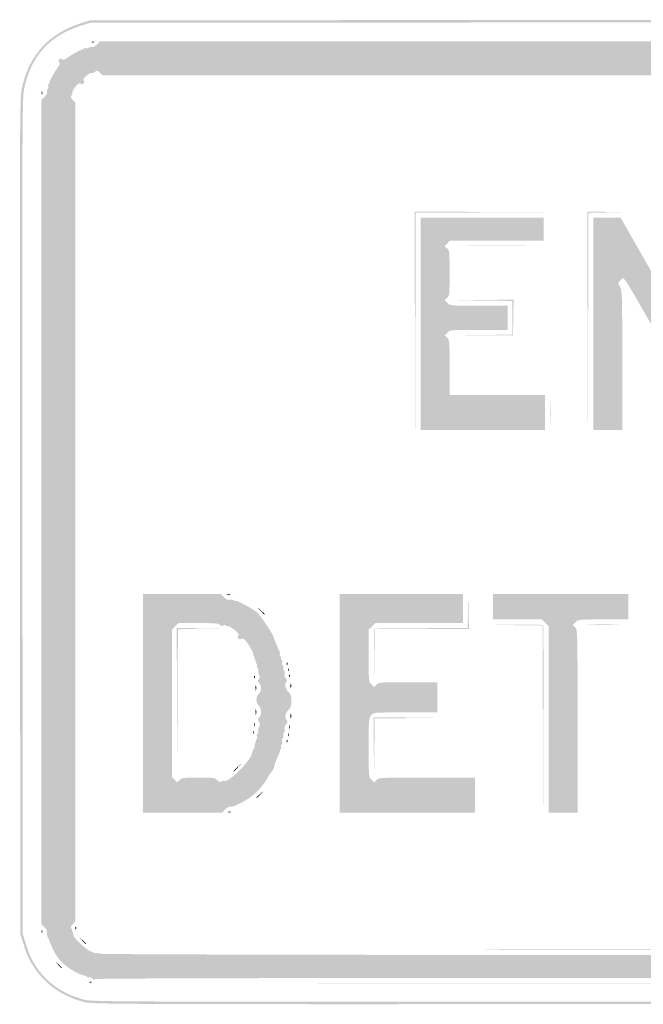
# Model space of a CAD drawing. Header units: inches. Extents: x -12 to 12, y -9 to 9.
# Tile 1 of 5: x -12 to -0.6, y -9 to 9. Entities that reach past the tile are written whole.
import ezdxf

# ---------------------------------------------------------------- set-up
doc = ezdxf.new("R2010")
doc.units = ezdxf.units.IN
doc.header["$MEASUREMENT"] = 0

msp = doc.modelspace()

# ---------------------------------------------------------------- hatches: boundary and pattern name
h = msp.add_hatch(color=7)
edge = h.paths.add_edge_path()
edge.add_spline(control_points=[(-10.828, -8.955), (-11.232, -8.849), (-11.536, -8.634), (-11.753, -8.298), (-11.841, -8.162), (-11.868, -8.099), (-11.941, -7.864)], knot_values=[0, 0, 0, 0, 1, 1, 1, 2, 2, 2, 2], degree=3, periodic=0)
edge.add_line((-11.941, -7.864), (-11.989, -7.71))
edge.add_line((-11.989, -7.71), (-11.995, -0.072))
edge.add_spline(control_points=[(-11.995, -0.072), (-12, 7.517), (-12, 7.568), (-11.956, 7.77), (-11.828, 8.354), (-11.454, 8.758), (-10.871, 8.939)], knot_values=[0, 0, 0, 0, 1, 1, 1, 2, 2, 2, 2], degree=3, periodic=0)
edge.add_line((-10.871, 8.939), (-10.71, 8.989))
edge.add_line((-10.71, 8.989), (-0.071, 8.995))
edge.add_spline(control_points=[(-0.071, 8.995), (10.505, 9), (10.568, 9), (10.769, 8.956), (11.393, 8.82), (11.82, 8.393), (11.956, 7.769), (12, 7.568), (12, 7.505), (11.995, -0.072)], knot_values=[0, 0, 0, 0, 1, 1, 1, 2, 2, 2, 3, 3, 3, 3], degree=3, periodic=0)
edge.add_line((11.995, -0.072), (11.989, -7.71))
edge.add_line((11.989, -7.71), (11.941, -7.864))
edge.add_spline(control_points=[(11.941, -7.864), (11.864, -8.113), (11.84, -8.164), (11.728, -8.333), (11.546, -8.606), (11.266, -8.815), (10.931, -8.929)], knot_values=[0, 0, 0, 0, 1, 1, 1, 2, 2, 2, 2], degree=3, periodic=0)
edge.add_line((10.931, -8.929), (10.754, -8.989))
edge.add_line((10.754, -8.989), (0.044, -8.993))
edge.add_spline(control_points=[(0.044, -8.993), (-10.485, -8.998), (-10.668, -8.997), (-10.828, -8.955)], knot_values=[0, 0, 0, 0, 1, 1, 1, 1], degree=3, periodic=0)
edge = h.paths.add_edge_path(flags=0)
edge.add_spline(control_points=[(10.931, -8.885), (11.26, -8.773), (11.515, -8.586), (11.683, -8.334), (11.796, -8.164), (11.82, -8.113), (11.897, -7.864)], knot_values=[0, 0, 0, 0, 1, 1, 1, 2, 2, 2, 2], degree=3, periodic=0)
edge.add_line((11.897, -7.864), (11.945, -7.71))
edge.add_line((11.945, -7.71), (11.951, -0.072))
edge.add_spline(control_points=[(11.951, -0.072), (11.956, 7.505), (11.956, 7.568), (11.912, 7.769), (11.778, 8.384), (11.384, 8.778), (10.769, 8.912), (10.568, 8.956), (10.505, 8.956), (-0.071, 8.951)], knot_values=[0, 0, 0, 0, 1, 1, 1, 2, 2, 2, 3, 3, 3, 3], degree=3, periodic=0)
edge.add_line((-0.071, 8.951), (-10.71, 8.945))
edge.add_line((-10.71, 8.945), (-10.871, 8.895))
edge.add_spline(control_points=[(-10.871, 8.895), (-11.443, 8.717), (-11.786, 8.346), (-11.912, 7.77), (-11.956, 7.568), (-11.956, 7.517), (-11.951, -0.072)], knot_values=[0, 0, 0, 0, 1, 1, 1, 2, 2, 2, 2], degree=3, periodic=0)
edge.add_line((-11.951, -0.072), (-11.945, -7.71))
edge.add_line((-11.945, -7.71), (-11.897, -7.864))
edge.add_spline(control_points=[(-11.897, -7.864), (-11.822, -8.109), (-11.797, -8.163), (-11.679, -8.338), (-11.491, -8.615), (-11.192, -8.817), (-10.831, -8.911), (-10.668, -8.953), (-10.497, -8.953), (0.044, -8.949)], knot_values=[0, 0, 0, 0, 1, 1, 1, 2, 2, 2, 3, 3, 3, 3], degree=3, periodic=0)
edge.add_line((0.044, -8.949), (10.754, -8.945))
edge.add_line((10.754, -8.945), (10.931, -8.885))
h = msp.add_hatch(color=7)
edge = h.paths.add_edge_path()
edge.add_spline(control_points=[(-10.677, -8.525), (-10.693, -8.506), (-10.718, -8.495), (-10.732, -8.501), (-10.747, -8.507), (-10.768, -8.502), (-10.779, -8.492), (-10.79, -8.481), (-10.818, -8.469), (-10.842, -8.464), (-10.866, -8.46), (-10.926, -8.436), (-10.974, -8.411), (-11.208, -8.288), (-11.339, -8.144), (-11.426, -7.916), (-11.451, -7.851), (-11.48, -7.782), (-11.491, -7.762), (-11.503, -7.742), (-11.507, -7.707), (-11.501, -7.684), (-11.494, -7.658), (-11.511, -7.623), (-11.547, -7.589)], knot_values=[0, 0, 0, 0, 1, 1, 1, 2, 2, 2, 3, 3, 3, 4, 4, 4, 5, 5, 5, 6, 6, 6, 7, 7, 7, 8, 8, 8, 8], degree=3, periodic=0)
edge.add_line((-11.547, -7.589), (-11.603, -7.536))
edge.add_line((-11.603, -7.536), (-11.603, 0))
edge.add_line((-11.603, 0), (-11.603, 7.536))
edge.add_line((-11.603, 7.536), (-11.547, 7.589))
edge.add_spline(control_points=[(-11.547, 7.589), (-11.513, 7.621), (-11.494, 7.658), (-11.5, 7.681), (-11.506, 7.703), (-11.501, 7.727), (-11.489, 7.734), (-11.477, 7.741), (-11.473, 7.76), (-11.479, 7.776), (-11.485, 7.792), (-11.483, 7.811), (-11.475, 7.82), (-11.466, 7.828), (-11.459, 7.841), (-11.459, 7.849), (-11.457, 7.878), (-11.355, 8.063), (-11.304, 8.131), (-11.265, 8.182), (-11.259, 8.206), (-11.278, 8.225), (-11.297, 8.244), (-11.296, 8.257), (-11.276, 8.276), (-11.257, 8.296), (-11.244, 8.297), (-11.225, 8.278), (-11.206, 8.259), (-11.182, 8.265), (-11.131, 8.304), (-11.063, 8.355), (-10.878, 8.457), (-10.849, 8.459), (-10.841, 8.459), (-10.828, 8.466), (-10.82, 8.475), (-10.811, 8.483), (-10.792, 8.485), (-10.776, 8.479), (-10.76, 8.473), (-10.741, 8.477), (-10.734, 8.489), (-10.727, 8.501), (-10.703, 8.506), (-10.681, 8.5), (-10.658, 8.494), (-10.621, 8.513), (-10.589, 8.547)], knot_values=[0, 0, 0, 0, 1, 1, 1, 2, 2, 2, 3, 3, 3, 4, 4, 4, 5, 5, 5, 6, 6, 6, 7, 7, 7, 8, 8, 8, 9, 9, 9, 10, 10, 10, 11, 11, 11, 12, 12, 12, 13, 13, 13, 14, 14, 14, 15, 15, 15, 16, 16, 16, 16], degree=3, periodic=0)
edge.add_line((-10.589, 8.547), (-10.536, 8.603))
edge.add_line((-10.536, 8.603), (0, 8.603))
edge.add_line((0, 8.603), (10.536, 8.603))
edge.add_line((10.536, 8.603), (10.589, 8.547))
edge.add_spline(control_points=[(10.589, 8.547), (10.621, 8.513), (10.658, 8.494), (10.681, 8.5), (10.703, 8.506), (10.727, 8.501), (10.734, 8.489), (10.741, 8.477), (10.76, 8.473), (10.776, 8.479), (10.792, 8.485), (10.811, 8.483), (10.82, 8.475), (10.828, 8.466), (10.841, 8.459), (10.849, 8.459), (10.878, 8.457), (11.063, 8.355), (11.131, 8.304), (11.182, 8.265), (11.206, 8.259), (11.225, 8.278), (11.244, 8.297), (11.257, 8.296), (11.276, 8.276), (11.296, 8.257), (11.297, 8.244), (11.278, 8.225), (11.259, 8.206), (11.265, 8.182), (11.304, 8.131), (11.355, 8.063), (11.457, 7.878), (11.459, 7.849), (11.459, 7.841), (11.466, 7.828), (11.475, 7.82), (11.483, 7.811), (11.485, 7.792), (11.479, 7.776), (11.473, 7.76), (11.477, 7.741), (11.489, 7.734), (11.501, 7.727), (11.506, 7.703), (11.5, 7.681), (11.494, 7.658), (11.513, 7.621), (11.547, 7.589)], knot_values=[0, 0, 0, 0, 1, 1, 1, 2, 2, 2, 3, 3, 3, 4, 4, 4, 5, 5, 5, 6, 6, 6, 7, 7, 7, 8, 8, 8, 9, 9, 9, 10, 10, 10, 11, 11, 11, 12, 12, 12, 13, 13, 13, 14, 14, 14, 15, 15, 15, 16, 16, 16, 16], degree=3, periodic=0)
edge.add_line((11.547, 7.589), (11.603, 7.536))
edge.add_line((11.603, 7.536), (11.603, -0.011))
edge.add_line((11.603, -0.011), (11.603, -7.558))
edge.add_line((11.603, -7.558), (11.547, -7.611))
edge.add_spline(control_points=[(11.547, -7.611), (11.516, -7.64), (11.496, -7.676), (11.502, -7.691), (11.508, -7.706), (11.497, -7.748), (11.479, -7.785), (11.461, -7.822), (11.444, -7.874), (11.442, -7.902), (11.435, -7.979), (11.259, -8.221), (11.155, -8.297), (11.044, -8.378), (10.902, -8.454), (10.844, -8.464), (10.82, -8.468), (10.79, -8.481), (10.775, -8.493), (10.761, -8.505), (10.744, -8.508), (10.736, -8.501), (10.729, -8.493), (10.706, -8.493), (10.686, -8.501), (10.666, -8.509), (5.87, -8.515), (0.028, -8.515), (-7.129, -8.515), (-10.603, -8.522), (-10.622, -8.537), (-10.64, -8.553), (-10.657, -8.549), (-10.677, -8.525)], knot_values=[0, 0, 0, 0, 1, 1, 1, 2, 2, 2, 3, 3, 3, 4, 4, 4, 5, 5, 5, 6, 6, 6, 7, 7, 7, 8, 8, 8, 9, 9, 9, 10, 10, 10, 11, 11, 11, 11], degree=3, periodic=0)
edge = h.paths.add_edge_path(flags=0)
edge.add_spline(control_points=[(10.556, -8.072), (10.564, -8.059), (10.584, -8.053), (10.599, -8.059), (10.615, -8.066), (10.634, -8.064), (10.642, -8.057), (10.649, -8.049), (10.67, -8.041), (10.687, -8.038), (10.76, -8.028), (10.984, -7.823), (10.993, -7.759), (10.996, -7.74), (11.011, -7.709), (11.028, -7.69), (11.044, -7.67), (11.049, -7.654), (11.04, -7.654), (11.031, -7.654), (11.037, -7.639), (11.052, -7.621), (11.075, -7.593), (11.072, -7.578), (11.033, -7.537)], knot_values=[0, 0, 0, 0, 1, 1, 1, 2, 2, 2, 3, 3, 3, 4, 4, 4, 5, 5, 5, 6, 6, 6, 7, 7, 7, 8, 8, 8, 8], degree=3, periodic=0)
edge.add_line((11.033, -7.537), (10.985, -7.486))
edge.add_line((10.985, -7.486), (10.985, 0))
edge.add_line((10.985, 0), (10.985, 7.486))
edge.add_line((10.985, 7.486), (11.032, 7.536))
edge.add_spline(control_points=[(11.032, 7.536), (11.062, 7.567), (11.072, 7.595), (11.06, 7.614), (11.042, 7.643), (11.038, 7.654), (11.032, 7.698), (11.031, 7.709), (10.998, 7.754), (10.961, 7.797), (10.902, 7.864), (10.886, 7.872), (10.856, 7.848), (10.824, 7.823), (10.823, 7.824), (10.848, 7.856), (10.872, 7.886), (10.864, 7.902), (10.797, 7.961), (10.727, 8.023), (10.691, 8.04), (10.669, 8.024), (10.665, 8.021), (10.644, 8.032), (10.624, 8.049), (10.592, 8.076), (10.58, 8.074), (10.537, 8.033)], knot_values=[0, 0, 0, 0, 1, 1, 1, 2, 2, 2, 3, 3, 3, 4, 4, 4, 5, 5, 5, 6, 6, 6, 7, 7, 7, 8, 8, 8, 9, 9, 9, 9], degree=3, periodic=0)
edge.add_line((10.537, 8.033), (10.486, 7.985))
edge.add_line((10.486, 7.985), (0, 7.985))
edge.add_line((0, 7.985), (-10.486, 7.985))
edge.add_line((-10.486, 7.985), (-10.537, 8.033))
edge.add_spline(control_points=[(-10.537, 8.033), (-10.58, 8.074), (-10.592, 8.076), (-10.624, 8.049), (-10.644, 8.032), (-10.665, 8.021), (-10.669, 8.024), (-10.69, 8.039), (-10.723, 8.024), (-10.786, 7.972), (-10.836, 7.929), (-10.848, 7.907), (-10.831, 7.886), (-10.815, 7.867), (-10.817, 7.851), (-10.84, 7.833), (-10.863, 7.814), (-10.875, 7.813), (-10.886, 7.831), (-10.897, 7.848), (-10.915, 7.843), (-10.946, 7.816), (-10.994, 7.772), (-11.061, 7.654), (-11.038, 7.654), (-11.03, 7.654), (-11.037, 7.639), (-11.052, 7.621), (-11.075, 7.593), (-11.072, 7.578), (-11.033, 7.537)], knot_values=[0, 0, 0, 0, 1, 1, 1, 2, 2, 2, 3, 3, 3, 4, 4, 4, 5, 5, 5, 6, 6, 6, 7, 7, 7, 8, 8, 8, 9, 9, 9, 10, 10, 10, 10], degree=3, periodic=0)
edge.add_line((-11.033, 7.537), (-10.985, 7.486))
edge.add_line((-10.985, 7.486), (-10.985, 0))
edge.add_line((-10.985, 0), (-10.985, -7.486))
edge.add_line((-10.985, -7.486), (-11.033, -7.537))
edge.add_spline(control_points=[(-11.033, -7.537), (-11.072, -7.578), (-11.075, -7.593), (-11.052, -7.621), (-11.037, -7.639), (-11.031, -7.654), (-11.04, -7.654), (-11.049, -7.654), (-11.046, -7.668), (-11.032, -7.684), (-11.019, -7.7), (-11.013, -7.719), (-11.019, -7.725), (-11.049, -7.755), (-10.761, -8.027), (-10.687, -8.038), (-10.67, -8.041), (-10.649, -8.049), (-10.642, -8.057), (-10.634, -8.064), (-10.615, -8.066), (-10.599, -8.059), (-10.584, -8.053), (-10.564, -8.059), (-10.556, -8.072), (-10.535, -8.105), (10.535, -8.105), (10.556, -8.072)], knot_values=[0, 0, 0, 0, 1, 1, 1, 2, 2, 2, 3, 3, 3, 4, 4, 4, 5, 5, 5, 6, 6, 6, 7, 7, 7, 8, 8, 8, 9, 9, 9, 9], degree=3, periodic=0)
h = msp.add_hatch(color=7)
edge = h.paths.add_edge_path()
edge.add_spline(control_points=[(-10.681, 8.596), (-10.665, 8.602), (-10.646, 8.602), (-10.638, 8.594), (-10.631, 8.587), (-10.644, 8.582), (-10.667, 8.583), (-10.693, 8.584), (-10.698, 8.589), (-10.681, 8.596)], knot_values=[0, 0, 0, 0, 1, 1, 1, 2, 2, 2, 3, 3, 3, 3], degree=3, periodic=0)
h = msp.add_hatch(color=7)
edge = h.paths.add_edge_path()
edge.add_spline(control_points=[(-11.601, 7.667), (-11.6, 7.693), (-11.595, 7.698), (-11.588, 7.681), (-11.582, 7.665), (-11.582, 7.646), (-11.59, 7.638), (-11.597, 7.631), (-11.602, 7.644), (-11.601, 7.667)], knot_values=[0, 0, 0, 0, 1, 1, 1, 2, 2, 2, 3, 3, 3, 3], degree=3, periodic=0)
for points in [[(-4.781, 3.491), (-4.787, 5.493), (-3.601, 5.487), (-2.415, 5.482), (-3.59, 5.476), (-4.764, 5.47), (-4.77, 3.48), (-4.776, 1.489), (-4.781, 3.491)], [(-1.627, 3.491), (-1.632, 5.493), (-1.307, 5.488), (-0.982, 5.483), (-1.296, 5.476), (-1.61, 5.469), (-1.616, 3.479), (-1.622, 1.489), (-1.627, 3.491)], [(-3.579, 3.237), (-3, 3.243), (-3, 3.551), (-3, 3.86), (-3.579, 3.866), (-4.158, 3.872), (-3.567, 3.877), (-2.977, 3.882), (-2.983, 3.557), (-2.989, 3.232), (-3.574, 3.231), (-4.158, 3.23), (-3.579, 3.237)], [(-5.526, -2.614), (-5.526, -2.129), (-4.672, -2.123), (-3.817, -2.117), (-3.811, -1.803), (-3.804, -1.489), (-3.799, -1.814), (-3.794, -2.14), (-4.654, -2.14), (-5.514, -2.14), (-5.52, -2.619), (-5.527, -3.099), (-5.526, -2.614)], [(-9.127, -3.491), (-9.132, -2.118), (-8.741, -2.123), (-8.349, -2.128), (-8.73, -2.134), (-9.11, -2.141), (-9.116, -3.502), (-9.122, -4.864), (-9.127, -3.491)], [(-5.532, -4.307), (-5.537, -3.75), (-4.947, -3.755), (-4.357, -3.76), (-4.935, -3.767), (-5.514, -3.773), (-5.52, -4.318), (-5.527, -4.864), (-5.532, -4.307)]]:
    msp.add_hatch(color=7).paths.add_polyline_path(points)
h = msp.add_hatch(color=7)
edge = h.paths.add_edge_path()
edge.add_line((-4.676, 3.441), (-4.676, 5.382))
edge.add_line((-4.676, 5.382), (-3.551, 5.382))
edge.add_line((-3.551, 5.382), (-2.426, 5.382))
edge.add_line((-2.426, 5.382), (-2.426, 5.173))
edge.add_line((-2.426, 5.173), (-2.426, 4.963))
edge.add_line((-2.426, 4.963), (-3.283, 4.963))
edge.add_line((-3.283, 4.963), (-4.139, 4.963))
edge.add_line((-4.139, 4.963), (-4.188, 4.912))
edge.add_line((-4.188, 4.912), (-4.236, 4.86))
edge.add_line((-4.236, 4.86), (-4.192, 4.82))
edge.add_spline(control_points=[(-4.192, 4.82), (-4.15, 4.783), (-4.147, 4.753), (-4.147, 4.368), (-4.147, 3.982), (-4.15, 3.953), (-4.192, 3.915)], knot_values=[0, 0, 0, 0, 1, 1, 1, 2, 2, 2, 2], degree=3, periodic=0)
edge.add_line((-4.192, 3.915), (-4.236, 3.875))
edge.add_line((-4.236, 3.875), (-4.188, 3.823))
edge.add_spline(control_points=[(-4.188, 3.823), (-4.14, 3.772), (-4.136, 3.772), (-3.614, 3.772)], knot_values=[0, 0, 0, 0, 1, 1, 1, 1], degree=3, periodic=0)
edge.add_line((-3.614, 3.772), (-3.088, 3.772))
edge.add_line((-3.088, 3.772), (-3.088, 3.551))
edge.add_line((-3.088, 3.551), (-3.088, 3.331))
edge.add_line((-3.088, 3.331), (-3.614, 3.331))
edge.add_spline(control_points=[(-3.614, 3.331), (-4.136, 3.331), (-4.14, 3.331), (-4.188, 3.279)], knot_values=[0, 0, 0, 0, 1, 1, 1, 1], degree=3, periodic=0)
edge.add_line((-4.188, 3.279), (-4.236, 3.228))
edge.add_line((-4.236, 3.228), (-4.192, 3.188))
edge.add_spline(control_points=[(-4.192, 3.188), (-4.149, 3.15), (-4.147, 3.121), (-4.147, 2.644)], knot_values=[0, 0, 0, 0, 1, 1, 1, 1], degree=3, periodic=0)
edge.add_line((-4.147, 2.644), (-4.147, 2.14))
edge.add_line((-4.147, 2.14), (-3.276, 2.14))
edge.add_line((-3.276, 2.14), (-2.404, 2.14))
edge.add_line((-2.404, 2.14), (-2.404, 1.82))
edge.add_line((-2.404, 1.82), (-2.404, 1.5))
edge.add_line((-2.404, 1.5), (-3.54, 1.5))
edge.add_line((-3.54, 1.5), (-4.676, 1.5))
edge.add_line((-4.676, 1.5), (-4.676, 3.441))
h = msp.add_hatch(color=7)
edge = h.paths.add_edge_path()
edge.add_line((-1.522, 3.441), (-1.522, 5.382))
edge.add_line((-1.522, 5.382), (-1.273, 5.382))
edge.add_line((-1.273, 5.382), (-1.024, 5.382))
edge.add_line((-1.024, 5.382), (-0.341, 4.186))
edge.add_spline(control_points=[(-0.341, 4.186), (0.035, 3.529), (0.366, 2.962), (0.394, 2.928)], knot_values=[0, 0, 0, 0, 1, 1, 1, 1], degree=3, periodic=0)
edge.add_line((0.394, 2.928), (0.447, 2.865))
edge.add_line((0.447, 2.865), (0.498, 2.913))
edge.add_line((0.498, 2.913), (0.548, 2.96))
edge.add_line((0.548, 2.96), (0.506, 3.03))
edge.add_spline(control_points=[(0.506, 3.03), (0.465, 3.096), (0.463, 3.154), (0.463, 4.241)], knot_values=[0, 0, 0, 0, 1, 1, 1, 1], degree=3, periodic=0)
edge.add_line((0.463, 4.241), (0.463, 5.382))
edge.add_line((0.463, 5.382), (0.728, 5.382))
edge.add_line((0.728, 5.382), (0.993, 5.382))
edge.add_line((0.993, 5.382), (0.993, 3.441))
edge.add_line((0.993, 3.441), (0.993, 1.5))
edge.add_line((0.993, 1.5), (0.798, 1.5))
edge.add_spline(control_points=[(0.798, 1.5), (0.657, 1.5), (0.603, 1.508), (0.602, 1.528), (0.6, 1.568), (-0.877, 4.172), (-0.932, 4.23)], knot_values=[0, 0, 0, 0, 1, 1, 1, 2, 2, 2, 2], degree=3, periodic=0)
edge.add_line((-0.932, 4.23), (-0.979, 4.28))
edge.add_line((-0.979, 4.28), (-1.028, 4.233))
edge.add_spline(control_points=[(-1.028, 4.233), (-1.077, 4.187), (-1.077, 4.187), (-1.035, 4.117), (-0.995, 4.051), (-0.993, 3.991), (-0.993, 2.774)], knot_values=[0, 0, 0, 0, 1, 1, 1, 2, 2, 2, 2], degree=3, periodic=0)
edge.add_line((-0.993, 2.774), (-0.993, 1.5))
edge.add_line((-0.993, 1.5), (-1.257, 1.5))
edge.add_line((-1.257, 1.5), (-1.522, 1.5))
edge.add_line((-1.522, 1.5), (-1.522, 3.441))
h = msp.add_hatch(color=7)
edge = h.paths.add_edge_path()
edge.add_spline(control_points=[(-3.722, 4.869), (-3.483, 4.873), (-3.091, 4.873), (-2.851, 4.869), (-2.611, 4.866), (-2.808, 4.863), (-3.287, 4.863), (-3.766, 4.863), (-3.962, 4.866), (-3.722, 4.869)], knot_values=[0, 0, 0, 0, 1, 1, 1, 2, 2, 2, 3, 3, 3, 3], degree=3, periodic=0)
h = msp.add_hatch(color=7)
edge = h.paths.add_edge_path()
edge.add_spline(control_points=[(-2.307, 1.82), (-2.307, 2.002), (-2.304, 2.073), (-2.3, 1.979), (-2.296, 1.884), (-2.296, 1.735), (-2.3, 1.648), (-2.304, 1.56), (-2.307, 1.638), (-2.307, 1.82)], knot_values=[0, 0, 0, 0, 1, 1, 1, 2, 2, 2, 3, 3, 3, 3], degree=3, periodic=0)
h = msp.add_hatch(color=7)
edge = h.paths.add_edge_path()
edge.add_line((-9.75, -3.496), (-9.75, -1.5))
edge.add_line((-9.75, -1.5), (-9.037, -1.5))
edge.add_line((-9.037, -1.5), (-8.324, -1.5))
edge.add_line((-8.324, -1.5), (-8.27, -1.557))
edge.add_spline(control_points=[(-8.27, -1.557), (-8.231, -1.599), (-8.202, -1.611), (-8.16, -1.602), (-8.128, -1.596), (-8.091, -1.602), (-8.077, -1.616), (-8.063, -1.63), (-8.051, -1.635), (-8.051, -1.628), (-8.051, -1.6), (-7.746, -1.763), (-7.667, -1.833), (-7.592, -1.898), (-7.364, -2.241), (-7.355, -2.301), (-7.353, -2.316), (-7.333, -2.367), (-7.312, -2.415), (-7.29, -2.464), (-7.271, -2.51), (-7.27, -2.518), (-7.269, -2.526), (-7.262, -2.54), (-7.253, -2.548), (-7.245, -2.556), (-7.243, -2.576), (-7.249, -2.592), (-7.255, -2.608), (-7.25, -2.627), (-7.236, -2.635), (-7.223, -2.643), (-7.218, -2.659), (-7.224, -2.669), (-7.231, -2.68), (-7.226, -2.694), (-7.215, -2.701), (-7.203, -2.709), (-7.199, -2.729), (-7.206, -2.747), (-7.213, -2.765), (-7.207, -2.793), (-7.194, -2.809), (-7.18, -2.825), (-7.176, -2.845), (-7.183, -2.853), (-7.191, -2.86), (-7.186, -2.88), (-7.172, -2.897), (-7.158, -2.914), (-7.153, -2.945), (-7.16, -2.965), (-7.168, -2.986), (-7.158, -3.019), (-7.137, -3.043), (-7.113, -3.07), (-7.108, -3.089), (-7.124, -3.098), (-7.167, -3.125), (-7.149, -3.233), (-7.092, -3.287), (-7.047, -3.329), (-7.037, -3.36), (-7.037, -3.452), (-7.037, -3.545), (-7.047, -3.575), (-7.092, -3.618), (-7.151, -3.673), (-7.165, -3.767), (-7.121, -3.811), (-7.101, -3.831), (-7.104, -3.847), (-7.135, -3.881), (-7.158, -3.906), (-7.169, -3.94), (-7.16, -3.962), (-7.153, -3.982), (-7.158, -4.012), (-7.171, -4.028), (-7.185, -4.045), (-7.19, -4.073), (-7.184, -4.091), (-7.177, -4.109), (-7.181, -4.13), (-7.194, -4.138), (-7.207, -4.146), (-7.212, -4.171), (-7.206, -4.194), (-7.2, -4.217), (-7.205, -4.241), (-7.217, -4.249), (-7.229, -4.256), (-7.233, -4.275), (-7.227, -4.291), (-7.221, -4.306), (-7.223, -4.326), (-7.231, -4.334), (-7.24, -4.343), (-7.248, -4.358), (-7.249, -4.369), (-7.251, -4.381), (-7.254, -4.395), (-7.257, -4.401), (-7.26, -4.407), (-7.265, -4.419), (-7.268, -4.428), (-7.27, -4.437), (-7.29, -4.485), (-7.312, -4.533), (-7.334, -4.582), (-7.352, -4.636), (-7.352, -4.654), (-7.351, -4.673), (-7.368, -4.707), (-7.389, -4.732), (-7.41, -4.756), (-7.455, -4.825), (-7.489, -4.886), (-7.579, -5.043), (-7.757, -5.212), (-7.921, -5.296), (-7.999, -5.336), (-8.07, -5.371), (-8.079, -5.373), (-8.088, -5.375), (-8.103, -5.379), (-8.112, -5.382), (-8.121, -5.385), (-8.144, -5.386), (-8.163, -5.384), (-8.182, -5.383), (-8.221, -5.406), (-8.249, -5.437)], knot_values=[0, 0, 0, 0, 1, 1, 1, 2, 2, 2, 3, 3, 3, 4, 4, 4, 5, 5, 5, 6, 6, 6, 7, 7, 7, 8, 8, 8, 9, 9, 9, 10, 10, 10, 11, 11, 11, 12, 12, 12, 13, 13, 13, 14, 14, 14, 15, 15, 15, 16, 16, 16, 17, 17, 17, 18, 18, 18, 19, 19, 19, 20, 20, 20, 21, 21, 21, 22, 22, 22, 23, 23, 23, 24, 24, 24, 25, 25, 25, 26, 26, 26, 27, 27, 27, 28, 28, 28, 29, 29, 29, 30, 30, 30, 31, 31, 31, 32, 32, 32, 33, 33, 33, 34, 34, 34, 35, 35, 35, 36, 36, 36, 37, 37, 37, 38, 38, 38, 39, 39, 39, 40, 40, 40, 41, 41, 41, 42, 42, 42, 43, 43, 43, 44, 44, 44, 44], degree=3, periodic=0)
edge.add_line((-8.249, -5.437), (-8.302, -5.493))
edge.add_line((-8.302, -5.493), (-9.026, -5.493))
edge.add_line((-9.026, -5.493), (-9.75, -5.493))
edge.add_line((-9.75, -5.493), (-9.75, -3.496))
edge = h.paths.add_edge_path(flags=0)
edge.add_spline(control_points=[(-8.735, -4.853), (-8.464, -4.853), (-8.436, -4.857), (-8.39, -4.9), (-8.351, -4.937), (-8.333, -4.942), (-8.309, -4.923), (-8.293, -4.909), (-8.273, -4.903), (-8.267, -4.91), (-8.205, -4.971), (-7.781, -4.552), (-7.756, -4.407), (-7.754, -4.391), (-7.739, -4.355), (-7.723, -4.327), (-7.708, -4.299), (-7.701, -4.27), (-7.708, -4.263), (-7.715, -4.256), (-7.709, -4.237), (-7.696, -4.221), (-7.682, -4.204), (-7.678, -4.191), (-7.688, -4.191), (-7.697, -4.191), (-7.692, -4.177), (-7.677, -4.159), (-7.663, -4.141), (-7.657, -4.116), (-7.665, -4.103), (-7.674, -4.09), (-7.669, -4.065), (-7.654, -4.048), (-7.64, -4.031), (-7.635, -4.007), (-7.642, -3.995), (-7.65, -3.982), (-7.643, -3.952), (-7.628, -3.927), (-7.605, -3.891), (-7.605, -3.874), (-7.629, -3.836), (-7.653, -3.797), (-7.652, -3.784), (-7.623, -3.752), (-7.574, -3.698), (-7.579, -3.589), (-7.632, -3.54), (-7.69, -3.488), (-7.69, -3.372), (-7.632, -3.32), (-7.579, -3.271), (-7.575, -3.183), (-7.624, -3.129), (-7.655, -3.095), (-7.656, -3.083), (-7.631, -3.054), (-7.608, -3.026), (-7.608, -3.009), (-7.628, -2.977), (-7.642, -2.954), (-7.648, -2.921), (-7.642, -2.904), (-7.635, -2.886), (-7.64, -2.865), (-7.653, -2.857), (-7.666, -2.849), (-7.671, -2.833), (-7.664, -2.821), (-7.657, -2.809), (-7.663, -2.785), (-7.677, -2.767), (-7.692, -2.75), (-7.697, -2.735), (-7.688, -2.735), (-7.678, -2.735), (-7.683, -2.72), (-7.699, -2.702), (-7.714, -2.684), (-7.719, -2.669), (-7.71, -2.669), (-7.701, -2.669), (-7.705, -2.654), (-7.721, -2.636), (-7.736, -2.618), (-7.742, -2.603), (-7.734, -2.603), (-7.711, -2.603), (-7.801, -2.439), (-7.865, -2.363), (-7.909, -2.311), (-7.931, -2.299), (-7.952, -2.316), (-7.971, -2.332), (-7.987, -2.33), (-8.005, -2.307), (-8.025, -2.284), (-8.025, -2.272), (-8.007, -2.261), (-7.99, -2.25), (-7.999, -2.227), (-8.033, -2.19), (-8.088, -2.131), (-8.206, -2.062), (-8.206, -2.088), (-8.206, -2.097), (-8.218, -2.093), (-8.232, -2.078), (-8.249, -2.061), (-8.266, -2.06), (-8.284, -2.074), (-8.302, -2.089), (-8.319, -2.086), (-8.338, -2.063), (-8.361, -2.035), (-8.432, -2.029), (-8.734, -2.029)], knot_values=[0, 0, 0, 0, 1, 1, 1, 2, 2, 2, 3, 3, 3, 4, 4, 4, 5, 5, 5, 6, 6, 6, 7, 7, 7, 8, 8, 8, 9, 9, 9, 10, 10, 10, 11, 11, 11, 12, 12, 12, 13, 13, 13, 14, 14, 14, 15, 15, 15, 16, 16, 16, 17, 17, 17, 18, 18, 18, 19, 19, 19, 20, 20, 20, 21, 21, 21, 22, 22, 22, 23, 23, 23, 24, 24, 24, 25, 25, 25, 26, 26, 26, 27, 27, 27, 28, 28, 28, 29, 29, 29, 30, 30, 30, 31, 31, 31, 32, 32, 32, 33, 33, 33, 34, 34, 34, 35, 35, 35, 36, 36, 36, 37, 37, 37, 38, 38, 38, 39, 39, 39, 39], degree=3, periodic=0)
edge.add_line((-8.734, -2.029), (-9.102, -2.029))
edge.add_line((-9.102, -2.029), (-9.161, -2.091))
edge.add_line((-9.161, -2.091), (-9.221, -2.153))
edge.add_line((-9.221, -2.153), (-9.221, -3.496))
edge.add_line((-9.221, -3.496), (-9.221, -4.839))
edge.add_line((-9.221, -4.839), (-9.173, -4.89))
edge.add_line((-9.173, -4.89), (-9.124, -4.941))
edge.add_line((-9.124, -4.941), (-9.077, -4.897))
edge.add_spline(control_points=[(-9.077, -4.897), (-9.035, -4.857), (-9, -4.853), (-8.735, -4.853)], knot_values=[0, 0, 0, 0, 1, 1, 1, 1], degree=3, periodic=0)
h = msp.add_hatch(color=7)
edge = h.paths.add_edge_path()
edge.add_spline(control_points=[(-8.211, -1.507), (-8.196, -1.501), (-8.171, -1.501), (-8.156, -1.507), (-8.141, -1.514), (-8.153, -1.519), (-8.184, -1.519), (-8.214, -1.519), (-8.227, -1.514), (-8.211, -1.507)], knot_values=[0, 0, 0, 0, 1, 1, 1, 2, 2, 2, 3, 3, 3, 3], degree=3, periodic=0)
h = msp.add_hatch(color=7)
edge = h.paths.add_edge_path()
edge.add_line((-6.154, -3.496), (-6.154, -1.5))
edge.add_line((-6.154, -1.5), (-5.029, -1.5))
edge.add_line((-5.029, -1.5), (-3.904, -1.5))
edge.add_line((-3.904, -1.5), (-3.904, -1.765))
edge.add_line((-3.904, -1.765), (-3.904, -2.029))
edge.add_line((-3.904, -2.029), (-4.703, -2.029))
edge.add_line((-4.703, -2.029), (-5.501, -2.029))
edge.add_line((-5.501, -2.029), (-5.563, -2.089))
edge.add_line((-5.563, -2.089), (-5.625, -2.148))
edge.add_line((-5.625, -2.148), (-5.625, -2.625))
edge.add_spline(control_points=[(-5.625, -2.625), (-5.625, -3.097), (-5.624, -3.103), (-5.574, -3.151)], knot_values=[0, 0, 0, 0, 1, 1, 1, 1], degree=3, periodic=0)
edge.add_line((-5.574, -3.151), (-5.522, -3.199))
edge.add_line((-5.522, -3.199), (-5.482, -3.155))
edge.add_spline(control_points=[(-5.482, -3.155), (-5.444, -3.112), (-5.415, -3.11), (-4.905, -3.11)], knot_values=[0, 0, 0, 0, 1, 1, 1, 1], degree=3, periodic=0)
edge.add_line((-4.905, -3.11), (-4.368, -3.11))
edge.add_line((-4.368, -3.11), (-4.368, -3.386))
edge.add_line((-4.368, -3.386), (-4.368, -3.662))
edge.add_line((-4.368, -3.662), (-4.948, -3.662))
edge.add_spline(control_points=[(-4.948, -3.662), (-5.527, -3.662), (-5.529, -3.662), (-5.577, -3.713), (-5.624, -3.762), (-5.625, -3.78), (-5.625, -4.305), (-5.625, -4.842), (-5.625, -4.846), (-5.574, -4.894)], knot_values=[0, 0, 0, 0, 1, 1, 1, 2, 2, 2, 3, 3, 3, 3], degree=3, periodic=0)
edge.add_line((-5.574, -4.894), (-5.522, -4.942))
edge.add_line((-5.522, -4.942), (-5.482, -4.897))
edge.add_spline(control_points=[(-5.482, -4.897), (-5.443, -4.854), (-5.416, -4.853), (-4.563, -4.853)], knot_values=[0, 0, 0, 0, 1, 1, 1, 1], degree=3, periodic=0)
edge.add_line((-4.563, -4.853), (-3.684, -4.853))
edge.add_line((-3.684, -4.853), (-3.684, -5.173))
edge.add_line((-3.684, -5.173), (-3.684, -5.493))
edge.add_line((-3.684, -5.493), (-4.919, -5.493))
edge.add_line((-4.919, -5.493), (-6.154, -5.493))
edge.add_line((-6.154, -5.493), (-6.154, -3.496))
h = msp.add_hatch(color=7)
edge = h.paths.add_edge_path()
edge.add_line((-2.338, -3.79), (-2.338, -2.087))
edge.add_line((-2.338, -2.087), (-2.398, -2.025))
edge.add_line((-2.398, -2.025), (-2.457, -1.963))
edge.add_line((-2.457, -1.963), (-2.905, -1.963))
edge.add_line((-2.905, -1.963), (-3.353, -1.963))
edge.add_line((-3.353, -1.963), (-3.353, -1.732))
edge.add_line((-3.353, -1.732), (-3.353, -1.5))
edge.add_line((-3.353, -1.5), (-2.118, -1.5))
edge.add_line((-2.118, -1.5), (-0.882, -1.5))
edge.add_line((-0.882, -1.5), (-0.882, -1.732))
edge.add_line((-0.882, -1.732), (-0.882, -1.963))
edge.add_line((-0.882, -1.963), (-1.342, -1.963))
edge.add_spline(control_points=[(-1.342, -1.963), (-1.794, -1.963), (-1.802, -1.964), (-1.849, -2.015)], knot_values=[0, 0, 0, 0, 1, 1, 1, 1], degree=3, periodic=0)
edge.add_line((-1.849, -2.015), (-1.898, -2.066))
edge.add_line((-1.898, -2.066), (-1.853, -2.106))
edge.add_spline(control_points=[(-1.853, -2.106), (-1.809, -2.146), (-1.809, -2.17), (-1.809, -3.82)], knot_values=[0, 0, 0, 0, 1, 1, 1, 1], degree=3, periodic=0)
edge.add_line((-1.809, -3.82), (-1.809, -5.493))
edge.add_line((-1.809, -5.493), (-2.074, -5.493))
edge.add_line((-2.074, -5.493), (-2.338, -5.493))
edge.add_line((-2.338, -5.493), (-2.338, -3.79))
h = msp.add_hatch(color=7)
edge = h.paths.add_edge_path()
edge.add_line((-7.601, -1.803), (-7.665, -1.732))
edge.add_line((-7.665, -1.732), (-7.594, -1.796))
edge.add_spline(control_points=[(-7.594, -1.796), (-7.527, -1.857), (-7.512, -1.875), (-7.529, -1.875), (-7.533, -1.875), (-7.565, -1.843), (-7.601, -1.803)], knot_values=[0, 0, 0, 0, 1, 1, 1, 2, 2, 2, 2], degree=3, periodic=0)
h = msp.add_hatch(color=7)
edge = h.paths.add_edge_path()
edge.add_line((-2.443, -3.789), (-2.449, -2.074))
edge.add_line((-2.449, -2.074), (-2.906, -2.068))
edge.add_line((-2.906, -2.068), (-3.364, -2.062))
edge.add_line((-3.364, -2.062), (-2.906, -2.057))
edge.add_spline(control_points=[(-2.906, -2.057), (-2.555, -2.053), (-2.445, -2.058), (-2.437, -2.079), (-2.431, -2.094), (-2.429, -2.871), (-2.432, -3.805)], knot_values=[0, 0, 0, 0, 1, 1, 1, 2, 2, 2, 2], degree=3, periodic=0)
edge.add_line((-2.432, -3.805), (-2.438, -5.504))
edge.add_line((-2.438, -5.504), (-2.443, -3.789))
h = msp.add_hatch(color=7)
edge = h.paths.add_edge_path()
edge.add_spline(control_points=[(-1.583, -2.057), (-1.452, -2.053), (-1.239, -2.053), (-1.108, -2.057), (-0.978, -2.061), (-1.085, -2.064), (-1.346, -2.064), (-1.606, -2.064), (-1.713, -2.061), (-1.583, -2.057)], knot_values=[0, 0, 0, 0, 1, 1, 1, 2, 2, 2, 3, 3, 3, 3], degree=3, periodic=0)
h = msp.add_hatch(color=7)
edge = h.paths.add_edge_path()
edge.add_spline(control_points=[(-7.123, -2.767), (-7.122, -2.741), (-7.117, -2.736), (-7.11, -2.753), (-7.104, -2.769), (-7.104, -2.788), (-7.112, -2.795), (-7.119, -2.803), (-7.124, -2.79), (-7.123, -2.767)], knot_values=[0, 0, 0, 0, 1, 1, 1, 2, 2, 2, 3, 3, 3, 3], degree=3, periodic=0)
h = msp.add_hatch(color=7)
edge = h.paths.add_edge_path()
edge.add_spline(control_points=[(-7.101, -2.877), (-7.1, -2.851), (-7.095, -2.846), (-7.088, -2.864), (-7.082, -2.879), (-7.082, -2.898), (-7.09, -2.906), (-7.097, -2.913), (-7.102, -2.9), (-7.101, -2.877)], knot_values=[0, 0, 0, 0, 1, 1, 1, 2, 2, 2, 3, 3, 3, 3], degree=3, periodic=0)
h = msp.add_hatch(color=7)
edge = h.paths.add_edge_path()
edge.add_spline(control_points=[(-7.719, -3.009), (-7.718, -2.983), (-7.713, -2.978), (-7.706, -2.996), (-7.699, -3.012), (-7.7, -3.031), (-7.707, -3.038), (-7.715, -3.045), (-7.72, -3.032), (-7.719, -3.009)], knot_values=[0, 0, 0, 0, 1, 1, 1, 2, 2, 2, 3, 3, 3, 3], degree=3, periodic=0)
h = msp.add_hatch(color=7)
edge = h.paths.add_edge_path()
edge.add_spline(control_points=[(-7.079, -2.987), (-7.078, -2.961), (-7.073, -2.956), (-7.066, -2.974), (-7.059, -2.99), (-7.06, -3.009), (-7.068, -3.016), (-7.075, -3.023), (-7.08, -3.01), (-7.079, -2.987)], knot_values=[0, 0, 0, 0, 1, 1, 1, 2, 2, 2, 3, 3, 3, 3], degree=3, periodic=0)
h = msp.add_hatch(color=7)
edge = h.paths.add_edge_path()
edge.add_spline(control_points=[(-7.693, -3.21), (-7.693, -3.161), (-7.688, -3.144), (-7.683, -3.171), (-7.678, -3.199), (-7.678, -3.238), (-7.683, -3.259), (-7.689, -3.281), (-7.693, -3.258), (-7.693, -3.21)], knot_values=[0, 0, 0, 0, 1, 1, 1, 2, 2, 2, 3, 3, 3, 3], degree=3, periodic=0)
h = msp.add_hatch(color=7)
edge = h.paths.add_edge_path()
edge.add_spline(control_points=[(-7.054, -3.176), (-7.054, -3.134), (-7.049, -3.117), (-7.044, -3.138), (-7.038, -3.159), (-7.038, -3.194), (-7.044, -3.215), (-7.049, -3.236), (-7.054, -3.219), (-7.054, -3.176)], knot_values=[0, 0, 0, 0, 1, 1, 1, 2, 2, 2, 3, 3, 3, 3], degree=3, periodic=0)
h = msp.add_hatch(color=7)
edge = h.paths.add_edge_path()
edge.add_spline(control_points=[(-7.693, -3.651), (-7.693, -3.602), (-7.688, -3.585), (-7.683, -3.612), (-7.678, -3.64), (-7.678, -3.68), (-7.683, -3.701), (-7.689, -3.722), (-7.693, -3.699), (-7.693, -3.651)], knot_values=[0, 0, 0, 0, 1, 1, 1, 2, 2, 2, 3, 3, 3, 3], degree=3, periodic=0)
h = msp.add_hatch(color=7)
edge = h.paths.add_edge_path()
edge.add_spline(control_points=[(-7.054, -3.728), (-7.054, -3.685), (-7.049, -3.668), (-7.044, -3.689), (-7.038, -3.711), (-7.038, -3.745), (-7.044, -3.767), (-7.049, -3.788), (-7.054, -3.77), (-7.054, -3.728)], knot_values=[0, 0, 0, 0, 1, 1, 1, 2, 2, 2, 3, 3, 3, 3], degree=3, periodic=0)
h = msp.add_hatch(color=7)
edge = h.paths.add_edge_path()
edge.add_spline(control_points=[(-7.717, -3.882), (-7.717, -3.852), (-7.712, -3.84), (-7.706, -3.855), (-7.7, -3.87), (-7.7, -3.895), (-7.706, -3.91), (-7.712, -3.925), (-7.717, -3.913), (-7.717, -3.882)], knot_values=[0, 0, 0, 0, 1, 1, 1, 2, 2, 2, 3, 3, 3, 3], degree=3, periodic=0)
h = msp.add_hatch(color=7)
edge = h.paths.add_edge_path()
edge.add_spline(control_points=[(-7.077, -3.926), (-7.077, -3.896), (-7.072, -3.884), (-7.066, -3.899), (-7.06, -3.914), (-7.06, -3.939), (-7.066, -3.954), (-7.072, -3.969), (-7.077, -3.957), (-7.077, -3.926)], knot_values=[0, 0, 0, 0, 1, 1, 1, 2, 2, 2, 3, 3, 3, 3], degree=3, periodic=0)
h = msp.add_hatch(color=7)
edge = h.paths.add_edge_path()
edge.add_spline(control_points=[(-7.741, -4.024), (-7.74, -3.998), (-7.735, -3.993), (-7.728, -4.011), (-7.721, -4.026), (-7.722, -4.046), (-7.729, -4.053), (-7.737, -4.06), (-7.742, -4.047), (-7.741, -4.024)], knot_values=[0, 0, 0, 0, 1, 1, 1, 2, 2, 2, 3, 3, 3, 3], degree=3, periodic=0)
h = msp.add_hatch(color=7)
edge = h.paths.add_edge_path()
edge.add_spline(control_points=[(-7.101, -4.068), (-7.1, -4.042), (-7.095, -4.037), (-7.088, -4.055), (-7.082, -4.071), (-7.082, -4.09), (-7.09, -4.097), (-7.097, -4.104), (-7.102, -4.091), (-7.101, -4.068)], knot_values=[0, 0, 0, 0, 1, 1, 1, 2, 2, 2, 3, 3, 3, 3], degree=3, periodic=0)
h = msp.add_hatch(color=7)
edge = h.paths.add_edge_path()
edge.add_spline(control_points=[(-7.123, -4.178), (-7.122, -4.153), (-7.117, -4.147), (-7.11, -4.165), (-7.104, -4.181), (-7.104, -4.2), (-7.112, -4.207), (-7.119, -4.215), (-7.124, -4.202), (-7.123, -4.178)], knot_values=[0, 0, 0, 0, 1, 1, 1, 2, 2, 2, 3, 3, 3, 3], degree=3, periodic=0)
h = msp.add_hatch(color=7)
edge = h.paths.add_edge_path()
edge.add_spline(control_points=[(-8.096, -4.736), (-8.096, -4.732), (-8.063, -4.7), (-8.024, -4.664)], knot_values=[0, 0, 0, 0, 1, 1, 1, 1], degree=3, periodic=0)
edge.add_line((-8.024, -4.664), (-7.952, -4.599))
edge.add_line((-7.952, -4.599), (-8.017, -4.671))
edge.add_spline(control_points=[(-8.017, -4.671), (-8.077, -4.738), (-8.096, -4.753), (-8.096, -4.736)], knot_values=[0, 0, 0, 0, 1, 1, 1, 1], degree=3, periodic=0)
h = msp.add_hatch(color=7)
edge = h.paths.add_edge_path()
edge.add_spline(control_points=[(-7.676, -5.221), (-7.676, -5.217), (-7.644, -5.185), (-7.605, -5.149)], knot_values=[0, 0, 0, 0, 1, 1, 1, 1], degree=3, periodic=0)
edge.add_line((-7.605, -5.149), (-7.533, -5.085))
edge.add_line((-7.533, -5.085), (-7.598, -5.156))
edge.add_spline(control_points=[(-7.598, -5.156), (-7.658, -5.223), (-7.676, -5.238), (-7.676, -5.221)], knot_values=[0, 0, 0, 0, 1, 1, 1, 1], degree=3, periodic=0)
h = msp.add_hatch(color=7)
edge = h.paths.add_edge_path()
edge.add_spline(control_points=[(-8.188, -5.478), (-8.172, -5.471), (-8.153, -5.472), (-8.146, -5.479), (-8.138, -5.487), (-8.151, -5.492), (-8.175, -5.491), (-8.2, -5.49), (-8.206, -5.485), (-8.188, -5.478)], knot_values=[0, 0, 0, 0, 1, 1, 1, 2, 2, 2, 3, 3, 3, 3], degree=3, periodic=0)
h = msp.add_hatch(color=7)
edge = h.paths.add_edge_path()
edge.add_spline(control_points=[(-11.601, -7.664), (-11.6, -7.638), (-11.595, -7.633), (-11.588, -7.65), (-11.582, -7.666), (-11.582, -7.685), (-11.59, -7.693), (-11.597, -7.7), (-11.602, -7.687), (-11.601, -7.664)], knot_values=[0, 0, 0, 0, 1, 1, 1, 2, 2, 2, 3, 3, 3, 3], degree=3, periodic=0)
h = msp.add_hatch(color=7)
edge = h.paths.add_edge_path()
edge.add_spline(control_points=[(-10.984, -7.597), (-10.982, -7.572), (-10.977, -7.567), (-10.97, -7.584), (-10.964, -7.6), (-10.965, -7.619), (-10.972, -7.626), (-10.979, -7.634), (-10.985, -7.621), (-10.984, -7.597)], knot_values=[0, 0, 0, 0, 1, 1, 1, 2, 2, 2, 3, 3, 3, 3], degree=3, periodic=0)
h = msp.add_hatch(color=7)
edge = h.paths.add_edge_path()
edge.add_line((-10.855, -7.836), (-10.908, -7.776))
edge.add_line((-10.908, -7.776), (-10.847, -7.829))
edge.add_spline(control_points=[(-10.847, -7.829), (-10.814, -7.859), (-10.787, -7.886), (-10.787, -7.89), (-10.787, -7.907), (-10.805, -7.893), (-10.855, -7.836)], knot_values=[0, 0, 0, 0, 1, 1, 1, 2, 2, 2, 2], degree=3, periodic=0)
h = msp.add_hatch(color=7)
edge = h.paths.add_edge_path()
edge.add_spline(control_points=[(-5.278, -7.991), (-2.375, -7.988), (2.375, -7.988), (5.278, -7.991), (8.18, -7.994), (5.805, -7.996), (0, -7.996), (-5.805, -7.996), (-8.18, -7.994), (-5.278, -7.991)], knot_values=[0, 0, 0, 0, 1, 1, 1, 2, 2, 2, 3, 3, 3, 3], degree=3, periodic=0)
h = msp.add_hatch(color=7)
edge = h.paths.add_edge_path()
edge.add_line((-11.296, -8.278), (-11.349, -8.217))
edge.add_line((-11.349, -8.217), (-11.289, -8.27))
edge.add_spline(control_points=[(-11.289, -8.27), (-11.255, -8.3), (-11.228, -8.327), (-11.228, -8.331), (-11.228, -8.348), (-11.246, -8.334), (-11.296, -8.278)], knot_values=[0, 0, 0, 0, 1, 1, 1, 2, 2, 2, 2], degree=3, periodic=0)
h = msp.add_hatch(color=7)
edge = h.paths.add_edge_path()
edge.add_spline(control_points=[(-10.725, -8.588), (-10.709, -8.582), (-10.69, -8.582), (-10.682, -8.59), (-10.675, -8.597), (-10.688, -8.602), (-10.711, -8.601), (-10.737, -8.6), (-10.742, -8.595), (-10.725, -8.588)], knot_values=[0, 0, 0, 0, 1, 1, 1, 2, 2, 2, 3, 3, 3, 3], degree=3, periodic=0)
h = msp.add_hatch(color=7)
edge = h.paths.add_edge_path()
edge.add_spline(control_points=[(-5.311, -8.608), (-2.39, -8.605), (2.39, -8.605), (5.311, -8.608), (8.232, -8.612), (5.842, -8.614), (0, -8.614), (-5.842, -8.614), (-8.232, -8.612), (-5.311, -8.608)], knot_values=[0, 0, 0, 0, 1, 1, 1, 2, 2, 2, 3, 3, 3, 3], degree=3, periodic=0)

doc.saveas('drawing.dxf')
